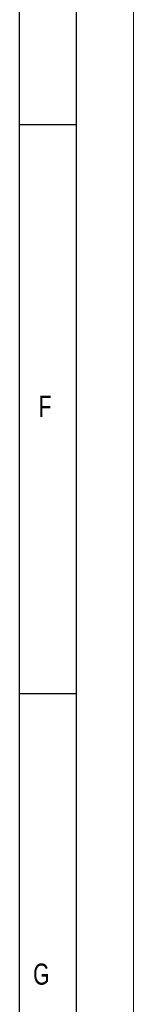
# Model space of a CAD drawing. Header units: millimetres. Extents: x 0 to 594, y 0 to 420.
# Tile 23 of 50: x 584 to 594, y 83 to 169. Entities that reach past the tile are written whole.
import ezdxf

# ---------------------------------------------------------------- set-up
doc = ezdxf.new("R2010")
doc.units = ezdxf.units.MM
doc.layers.add('FORMAT', color=7, linetype='Continuous')
doc.styles.add('SLDTEXTSTYLE0', font='TXT', dxfattribs={"width": 0.75})

msp = doc.modelspace()

# ---------------------------------------------------------------- linework, layer by layer
at = {"color": 7, "linetype": 'Continuous', "lineweight": 18}
msp.add_line((594, 0), (594, 420), dxfattribs=at)
at = {"layer": 'FORMAT'}
for p, q in [((589, 5), (589, 415)), ((584, 10), (584, 410)), ((584, 160), (589, 160)), ((589, 110), (584, 110))]:
    msp.add_line(p, q, dxfattribs=at)

# ---------------------------------------------------------------- texts
at = {"layer": 'FORMAT', "char_height": 1.852, "attachment_point": 1, "style": 'SLDTEXTSTYLE0'}
for s, insert in [('F', (585.667, 136.168)), ('G', (585.185, 86.305))]:
    msp.add_mtext(s, dxfattribs=dict(at, insert=insert))

doc.saveas('drawing.dxf')
